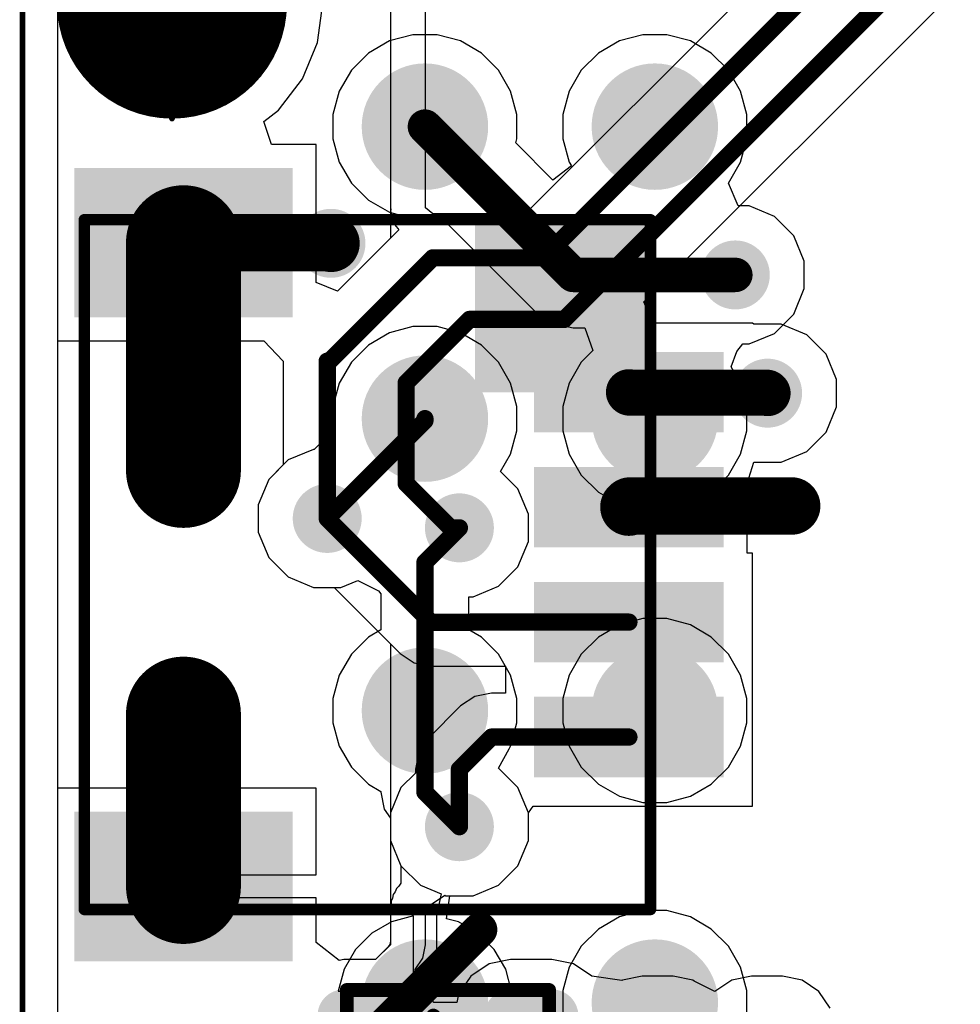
# Model space of a CAD drawing. Header units: inches. Extents: x 0 to 41, y 0 to 25.4.
# Tile 2 of 12: x 0 to 8.2, y 8.9 to 17.4. Entities that reach past the tile are written whole.
import ezdxf

# ---------------------------------------------------------------- set-up
doc = ezdxf.new("R2010")
doc.units = ezdxf.units.IN
for name, color, linetype in [('Board', 56, 'Continuous'), ('BOTTOM', 5, 'Continuous'), ('Bottom Solder', 6, 'Continuous'), ('TOP', 1, 'Continuous'), ('Top Assembly', 56, 'Continuous'), ('Top Solder', 216, 'Continuous'), ('Via Holes', 16, 'Continuous')]:
    doc.layers.add(name, color=color, linetype=linetype)

# ---------------------------------------------------------------- blocks, each defined once
blk = doc.blocks.new('F_____________1___F_________1_1878')
at = {"layer": 'TOP'}
h = blk.add_hatch(color=1, dxfattribs=at)
edge = h.paths.add_edge_path()
edge.add_arc((0, 0), 0.499999, 0, 360)
at = {"layer": 'Top Solder'}
h = blk.add_hatch(color=216, dxfattribs=at)
edge = h.paths.add_edge_path()
edge.add_arc((0, 0), 0.999998, 0, 360)
at = {"layer": 'TOP'}
for points, const_width in [([(0.499999, 0, 1), (-0.499999, 0, 1)], 1.00000054), ([(-0.7499985, 0, 1), (-0.2499995, 0, 1)], 0.499999), ([(0.2499995, 0, 1), (0.7499985, 0, 1)], 0.499999)]:
    blk.add_lwpolyline(points, format="xyb", close=True, dxfattribs=dict(at, const_width=const_width))
at = {"layer": 'Top Assembly', "const_width": 0.0499999}
for points in [[(0, 0), (0, 1.00000054)], [(0, 0), (-1.00000054, 0)], [(0, -1.00000054), (0, 0)], [(1.00000054, 0), (0, 0)]]:
    blk.add_lwpolyline(points, dxfattribs=at)
at = {"layer": 'Top Assembly'}
for points, const_width in [([(-0.01249934, 1.00000054, 1), (0.01249934, 1.00000054, 1)], 0.02499868), ([(0.499999, 0, 1), (-0.499999, 0, 1)], 0.0499999), ([(-1.01249988, 0, 1), (-0.9875012, 0, 1)], 0.02499868), ([(-0.5124983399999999, 0, 1), (-0.4874996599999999, 0, 1)], 0.02499868), ([(-0.01249934, 0, 1), (0.01249934, 0, 1)], 0.02499868), ([(-0.01249934, 0, 1), (0.01249934, 0, 1)], 0.02499868), ([(-0.01249934, 0, 1), (0.01249934, 0, 1)], 0.02499868), ([(-0.01249934, 0, 1), (0.01249934, 0, 1)], 0.02499868), ([(0.4874996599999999, 0, 1), (0.5124983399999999, 0, 1)], 0.02499868), ([(0.9875012, 0, 1), (1.01249988, 0, 1)], 0.02499868), ([(-0.01249934, -1.00000054, 1), (0.01249934, -1.00000054, 1)], 0.02499868)]:
    blk.add_lwpolyline(points, format="xyb", close=True, dxfattribs=dict(at, const_width=const_width))
blk = doc.blocks.new('SM04B_SRSS_TB_LF__SN__F_________1_1880')
at = {"layer": 'TOP'}
for points in [[(-3.39999701, 2.83750131), (-2.19999687, 2.83750131), (-2.19999687, 1.03750237), (-3.39999701, 1.03750237)], [(2.20000195, 2.83750131), (3.40000209, 2.83750131), (3.40000209, 1.03750237), (2.20000195, 1.03750237)], [(-1.7999964, -1.16249958), (-1.1999976, -1.16249958), (-1.1999976, -2.71249902), (-1.7999964, -2.71249902)], [(-0.7999984, -1.16249958), (-0.1999996, -1.16249958), (-0.1999996, -2.71249902), (-0.7999984, -2.71249902)], [(0.20000468, -1.16249958), (0.80000348, -1.16249958), (0.80000348, -2.71249902), (0.20000468, -2.71249902)], [(1.20000522, -1.16249958), (1.80000402, -1.16249958), (1.80000402, -2.71249902), (1.20000522, -2.71249902)]]:
    blk.add_hatch(color=1, dxfattribs=at).paths.add_polyline_path(points)
at = {"layer": 'Top Assembly'}
blk.add_hatch(color=56, dxfattribs=at).paths.add_polyline_path([(1.49999954, -2.12499702), (2.99999654, -2.12499702), (2.99999654, -0.6000013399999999), (1.49999954, -0.6000013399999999)])
at = {"layer": 'Top Solder'}
for points in [[(-3.449996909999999, 2.887501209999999), (-2.14999697, 2.887501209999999), (-2.14999697, 0.9875024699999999), (-3.449996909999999, 0.9875024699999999)], [(2.15000205, 2.887501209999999), (3.45000199, 2.887501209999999), (3.45000199, 0.9875024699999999), (2.15000205, 0.9875024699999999)], [(-1.8499963, -1.11249968), (-1.1499977, -1.11249968), (-1.1499977, -2.76249892), (-1.8499963, -2.76249892)], [(-0.8499983, -1.11249968), (-0.1499997, -1.11249968), (-0.1499997, -2.76249892), (-0.8499983, -2.76249892)], [(0.15000478, -1.11249968), (0.85000338, -1.11249968), (0.85000338, -2.76249892), (0.15000478, -2.76249892)], [(1.15000532, -1.11249968), (1.85000392, -1.11249968), (1.85000392, -2.76249892), (1.15000532, -2.76249892)]]:
    blk.add_hatch(color=216, dxfattribs=at).paths.add_polyline_path(points)
at = {"layer": 'Top Assembly', "const_width": 0.0999998}
for points in [[(-2.99999908, 2.79999948), (-2.99999908, -2.12499702)], [(-2.99999908, 2.79999948), (0.67499484, 2.79999948)], [(0.67499484, 2.79999948), (2.99999654, 2.79999948)], [(2.99999654, 2.79999948), (2.99999654, -2.12499448)], [(-2.99999908, -2.12499702), (0, -2.12499702)], [(2.99999654, -2.12499448), (0, -2.12499702)]]:
    blk.add_lwpolyline(points, dxfattribs=at)
at = {"layer": 'Top Assembly', "const_width": 0.0499999}
for points in [[(-3.02499776, 2.79999948, 1), (-2.9750004, 2.79999948, 1)], [(-3.02499776, 2.79999948, 1), (-2.9750004, 2.79999948, 1)], [(0.6499961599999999, 2.79999948, 1), (0.69999352, 2.79999948, 1)], [(0.6499961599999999, 2.79999948, 1), (0.69999352, 2.79999948, 1)], [(2.97499786, 2.79999948, 1), (3.02499522, 2.79999948, 1)], [(2.97499786, 2.79999948, 1), (3.02499522, 2.79999948, 1)], [(-3.02499776, -2.12499702, 1), (-2.9750004, -2.12499702, 1)], [(-3.02499776, -2.12499702, 1), (-2.9750004, -2.12499702, 1)], [(-0.02499868, -2.12499702, 1), (0.02499868, -2.12499702, 1)], [(-0.02499868, -2.12499702, 1), (0.02499868, -2.12499702, 1)], [(2.97499786, -2.12499448, 1), (3.02499522, -2.12499448, 1)], [(2.97499786, -2.12499448, 1), (3.02499522, -2.12499448, 1)]]:
    blk.add_lwpolyline(points, format="xyb", close=True, dxfattribs=at)
blk = doc.blocks.new('LEDC1608X80N_AK_1882')
at = {"layer": 'TOP'}
h = blk.add_hatch(color=1, dxfattribs=at)
edge = h.paths.add_edge_path()
edge.add_arc((-0.54499891, -0.2549982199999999), 0.17999964, 270, 360)
edge.add_line((-0.36499927, -0.2549982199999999), (-0.36499927, 0.2550033))
edge.add_arc((-0.54499891, 0.2550033), 0.17999964, 0, 90)
edge.add_line((-0.54499891, 0.4350029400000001), (-0.9050007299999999, 0.4350029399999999))
edge.add_arc((-0.9050007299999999, 0.2550032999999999), 0.17999964, 90, 180)
edge.add_line((-1.08500037, 0.2550032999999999), (-1.08500037, -0.2549982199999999))
edge.add_arc((-0.9050007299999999, -0.25499822), 0.17999964, 180, 270)
edge.add_line((-0.9050007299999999, -0.43499786), (-0.54499891, -0.43499786))
h = blk.add_hatch(color=1, dxfattribs=at)
edge = h.paths.add_edge_path()
edge.add_arc((0.54499891, 0.2549982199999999), 0.17999964, 90, 180)
edge.add_line((0.36499927, 0.2549982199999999), (0.36499927, -0.2550032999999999))
edge.add_arc((0.54499891, -0.2550033), 0.17999964, 180, 270)
edge.add_line((0.54499891, -0.4350029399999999), (0.9050007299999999, -0.4350029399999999))
edge.add_arc((0.9050007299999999, -0.2550033), 0.17999964, 270, 360)
edge.add_line((1.08500037, -0.2550033), (1.08500037, 0.2549982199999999))
edge.add_arc((0.9050007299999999, 0.2549982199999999), 0.17999964, 0, 90)
edge.add_line((0.9050007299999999, 0.43499786), (0.54499891, 0.43499786))
at = {"layer": 'Top Solder'}
h = blk.add_hatch(color=216, dxfattribs=at)
edge = h.paths.add_edge_path()
edge.add_arc((-0.54499891, -0.2549982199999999), 0.22999954, 270, 360)
edge.add_line((-0.31499937, -0.2549982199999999), (-0.31499937, 0.2550033))
edge.add_arc((-0.54499891, 0.2550033), 0.22999954, 0, 90)
edge.add_line((-0.54499891, 0.48500284), (-0.9050007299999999, 0.4850028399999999))
edge.add_arc((-0.9050007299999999, 0.2550032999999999), 0.22999954, 90, 180)
edge.add_line((-1.13500027, 0.2550033), (-1.13500027, -0.2549982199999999))
edge.add_arc((-0.9050007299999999, -0.25499822), 0.22999954, 180, 270)
edge.add_line((-0.9050007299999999, -0.4849977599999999), (-0.54499891, -0.4849977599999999))
h = blk.add_hatch(color=216, dxfattribs=at)
edge = h.paths.add_edge_path()
edge.add_arc((0.54499891, 0.2549982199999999), 0.22999954, 90, 180)
edge.add_line((0.31499937, 0.25499822), (0.31499937, -0.2550032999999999))
edge.add_arc((0.54499891, -0.2550033), 0.22999954, 180, 270)
edge.add_line((0.54499891, -0.4850028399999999), (0.9050007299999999, -0.4850028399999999))
edge.add_arc((0.9050007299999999, -0.2550033), 0.22999954, 270, 360)
edge.add_line((1.13500027, -0.2550033), (1.13500027, 0.2549982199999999))
edge.add_arc((0.9050007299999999, 0.2549982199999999), 0.22999954, 0, 90)
edge.add_line((0.9050007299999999, 0.4849977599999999), (0.54499891, 0.4849977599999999))
at = {"layer": 'Top Assembly'}
for points, const_width in [([(-0.88000078, 0.48000158), (-0.8800033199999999, -0.4799965)], 0.11999976), ([(0.88000078, 0.48000158), (-0.88000078, 0.48000158)], 0.11999976), ([(0.8800033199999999, -0.4799965), (0.88000078, 0.48000158)], 0.11999976), ([(0.127, 0.25400254), (-0.127, 2.54e-06)], 0.127), ([(0.127, 0.25400254), (0.12699746, -0.254)], 0.127), ([(0.12699746, -0.254), (-0.127, 2.54e-06)], 0.127), ([(0.8800033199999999, -0.4799965), (-0.8800033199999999, -0.4799965)], 0.11999976)]:
    blk.add_lwpolyline(points, dxfattribs=dict(at, const_width=const_width))
for points, const_width in [([(-0.9100007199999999, 0.48000158, 1), (-0.8500008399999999, 0.48000158, 1)], 0.05999988), ([(-0.9100007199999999, 0.48000158, 1), (-0.8500008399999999, 0.48000158, 1)], 0.05999988), ([(0.8500008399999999, 0.48000158, 1), (0.9100007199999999, 0.48000158, 1)], 0.05999988), ([(0.8500008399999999, 0.48000158, 1), (0.9100007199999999, 0.48000158, 1)], 0.05999988), ([(0.09525, 0.25400254, 1), (0.15875, 0.25400254, 1)], 0.0635), ([(0.09525, 0.25400254, 1), (0.15875, 0.25400254, 1)], 0.0635), ([(-0.15875, 2.54e-06, 1), (-0.09525, 2.54e-06, 1)], 0.0635), ([(-0.15875, 2.54e-06, 1), (-0.09525, 2.54e-06, 1)], 0.0635), ([(0.09524746, -0.254, 1), (0.15874746, -0.254, 1)], 0.0635), ([(0.09524746, -0.254, 1), (0.15874746, -0.254, 1)], 0.0635), ([(-0.91000326, -0.4799965, 1), (-0.85000338, -0.4799965, 1)], 0.05999988), ([(-0.91000326, -0.4799965, 1), (-0.85000338, -0.4799965, 1)], 0.05999988), ([(0.85000338, -0.4799965, 1), (0.91000326, -0.4799965, 1)], 0.05999988), ([(0.85000338, -0.4799965, 1), (0.91000326, -0.4799965, 1)], 0.05999988)]:
    blk.add_lwpolyline(points, format="xyb", close=True, dxfattribs=dict(at, const_width=const_width))
blk = doc.blocks.new('TP_1_00MM_B_1891')
at = {"layer": 'BOTTOM'}
h = blk.add_hatch(color=5, dxfattribs=at)
edge = h.paths.add_edge_path()
edge.add_arc((0, 0), 0.499999, 0, 360)
at = {"layer": 'Bottom Solder'}
h = blk.add_hatch(color=6, dxfattribs=at)
edge = h.paths.add_edge_path()
edge.add_arc((0, 0), 0.5499989, 0, 360)
blk = doc.blocks.new('TP_1_00MM_B_1892')
at = {"layer": 'BOTTOM'}
h = blk.add_hatch(color=5, dxfattribs=at)
edge = h.paths.add_edge_path()
edge.add_arc((0, 0), 0.499999, 0, 360)
at = {"layer": 'Bottom Solder'}
h = blk.add_hatch(color=6, dxfattribs=at)
edge = h.paths.add_edge_path()
edge.add_arc((0, 0), 0.5499989, 0, 360)
blk = doc.blocks.new('TP_1_00MM_B_1893')
at = {"layer": 'BOTTOM'}
h = blk.add_hatch(color=5, dxfattribs=at)
edge = h.paths.add_edge_path()
edge.add_arc((0, 0), 0.499999, 0, 360)
at = {"layer": 'Bottom Solder'}
h = blk.add_hatch(color=6, dxfattribs=at)
edge = h.paths.add_edge_path()
edge.add_arc((0, 0), 0.5499989, 0, 360)
blk = doc.blocks.new('TP_1_00MM_B_1894')
at = {"layer": 'BOTTOM'}
h = blk.add_hatch(color=5, dxfattribs=at)
edge = h.paths.add_edge_path()
edge.add_arc((0, 0), 0.499999, 0, 360)
at = {"layer": 'Bottom Solder'}
h = blk.add_hatch(color=6, dxfattribs=at)
edge = h.paths.add_edge_path()
edge.add_arc((0, 0), 0.5499989, 0, 360)
blk = doc.blocks.new('TP_1_00MM_B_1895')
at = {"layer": 'BOTTOM'}
h = blk.add_hatch(color=5, dxfattribs=at)
edge = h.paths.add_edge_path()
edge.add_arc((0, 0), 0.499999, 0, 360)
at = {"layer": 'Bottom Solder'}
h = blk.add_hatch(color=6, dxfattribs=at)
edge = h.paths.add_edge_path()
edge.add_arc((0, 0), 0.5499989, 0, 360)
blk = doc.blocks.new('TP_1_00MM_B_1896')
at = {"layer": 'BOTTOM'}
h = blk.add_hatch(color=5, dxfattribs=at)
edge = h.paths.add_edge_path()
edge.add_arc((0, 0), 0.499999, 0, 360)
at = {"layer": 'Bottom Solder'}
h = blk.add_hatch(color=6, dxfattribs=at)
edge = h.paths.add_edge_path()
edge.add_arc((0, 0), 0.5499989, 0, 360)
blk = doc.blocks.new('TP_1_00MM_B_1897')
at = {"layer": 'BOTTOM'}
h = blk.add_hatch(color=5, dxfattribs=at)
edge = h.paths.add_edge_path()
edge.add_arc((0, 0), 0.499999, 0, 360)
at = {"layer": 'Bottom Solder'}
h = blk.add_hatch(color=6, dxfattribs=at)
edge = h.paths.add_edge_path()
edge.add_arc((0, 0), 0.5499989, 0, 360)
blk = doc.blocks.new('TP_1_00MM_B_1898')
at = {"layer": 'BOTTOM'}
h = blk.add_hatch(color=5, dxfattribs=at)
edge = h.paths.add_edge_path()
edge.add_arc((0, 0), 0.499999, 0, 360)
at = {"layer": 'Bottom Solder'}
h = blk.add_hatch(color=6, dxfattribs=at)
edge = h.paths.add_edge_path()
edge.add_arc((0, 0), 0.5499989, 0, 360)

msp = doc.modelspace()

# ---------------------------------------------------------------- hatches: boundary and pattern name
at = {"layer": 'BOTTOM'}
h = msp.add_hatch(color=5, dxfattribs=at)
edge = h.paths.add_edge_path()
edge.add_arc((2.6827607, 15.47495508), 0.2999994, 0, 360)
h = msp.add_hatch(color=5, dxfattribs=at)
edge = h.paths.add_edge_path()
edge.add_arc((6.200000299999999, 15.20000008), 0.2999994, 0, 360)
h = msp.add_hatch(color=5, dxfattribs=at)
edge = h.paths.add_edge_path()
edge.add_arc((6.48088366, 14.17149566), 0.2999994, 0, 360)
h = msp.add_hatch(color=5, dxfattribs=at)
edge = h.paths.add_edge_path()
edge.add_arc((2.65002518, 13.08165786), 0.2999994, 0, 360)
h = msp.add_hatch(color=5, dxfattribs=at)
edge = h.paths.add_edge_path()
edge.add_arc((3.80000002, 12.9999994), 0.2999994, 0, 360)
h = msp.add_hatch(color=5, dxfattribs=at)
edge = h.paths.add_edge_path()
edge.add_arc((3.80000002, 10.39999952), 0.2999994, 0, 360)
at = {"layer": 'TOP'}
h = msp.add_hatch(color=1, dxfattribs=at)
edge = h.paths.add_edge_path()
edge.add_arc((2.6827607, 15.47495508), 0.2999994, 0, 360)
h = msp.add_hatch(color=1, dxfattribs=at)
edge = h.paths.add_edge_path()
edge.add_arc((6.200000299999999, 15.20000008), 0.2999994, 0, 360)
h = msp.add_hatch(color=1, dxfattribs=at)
edge = h.paths.add_edge_path()
edge.add_arc((6.48088366, 14.17149566), 0.2999994, 0, 360)
h = msp.add_hatch(color=1, dxfattribs=at)
edge = h.paths.add_edge_path()
edge.add_arc((2.65002518, 13.08165786), 0.2999994, 0, 360)
h = msp.add_hatch(color=1, dxfattribs=at)
edge = h.paths.add_edge_path()
edge.add_arc((3.80000002, 12.9999994), 0.2999994, 0, 360)
h = msp.add_hatch(color=1, dxfattribs=at)
edge = h.paths.add_edge_path()
edge.add_arc((3.80000002, 10.39999952), 0.2999994, 0, 360)
at = {"layer": 'Via Holes'}
h = msp.add_hatch(color=7, dxfattribs=at)
edge = h.paths.add_edge_path()
edge.add_arc((2.6827607, 15.47495508), 0.1499997, 0, 360)
h = msp.add_hatch(color=7, dxfattribs=at)
edge = h.paths.add_edge_path()
edge.add_arc((6.200000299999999, 15.20000008), 0.1499997, 0, 360)
h = msp.add_hatch(color=7, dxfattribs=at)
edge = h.paths.add_edge_path()
edge.add_arc((6.48088366, 14.17149566), 0.1499997, 0, 360)
h = msp.add_hatch(color=7, dxfattribs=at)
edge = h.paths.add_edge_path()
edge.add_arc((2.65002518, 13.08165786), 0.1499997, 0, 360)
h = msp.add_hatch(color=7, dxfattribs=at)
edge = h.paths.add_edge_path()
edge.add_arc((3.80000002, 12.9999994), 0.1499997, 0, 360)
h = msp.add_hatch(color=7, dxfattribs=at)
edge = h.paths.add_edge_path()
edge.add_arc((3.80000002, 10.39999952), 0.1499997, 0, 360)

# ---------------------------------------------------------------- linework, layer by layer
at = {"layer": 'Board', "const_width": 0.0499999}
msp.add_lwpolyline([(1.27e-05, 4.50000116), (1.27e-05, 20.86002178)], dxfattribs=at)
at = {"layer": 'BOTTOM'}
for p, q in [((0.3058795, 4.50000116), (0.30587696, 20.86002178)), ((3.19123822, 17.23549004), (3.00881542, 17.13016894)), ((3.39470492, 17.2900086), (3.19123822, 17.23549004)), ((3.60534712, 17.2900086), (3.39470492, 17.2900086)), ((3.80881382, 17.23549004), (3.60534712, 17.2900086)), ((3.99123662, 17.13016894), (3.80881382, 17.23549004)), ((5.19123676, 17.23549004), (5.008813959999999, 17.13016894)), ((5.39470346, 17.2900086), (5.19123676, 17.23549004)), ((5.605345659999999, 17.2900086), (5.39470346, 17.2900086)), ((5.808812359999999, 17.23549004), (5.605345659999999, 17.2900086)), ((5.99123516, 17.13016894), (5.808812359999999, 17.23549004)), ((3.00881542, 17.13016894), (2.85986728, 16.9812208)), ((4.140184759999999, 16.9812208), (3.99123662, 17.13016894)), ((5.008813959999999, 17.13016894), (4.85986582, 16.9812208)), ((6.140183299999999, 16.9812208), (5.99123516, 17.13016894)), ((2.85986728, 16.9812208), (2.75454618, 16.798798)), ((4.24550586, 16.798798), (4.140184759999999, 16.9812208)), ((4.85986582, 16.9812208), (4.754544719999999, 16.798798)), ((6.2455044, 16.798798), (6.140183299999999, 16.9812208)), ((2.75454618, 16.798798), (2.70002762, 16.5953313)), ((4.30002442, 16.5953313), (4.24550586, 16.798798)), ((4.754544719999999, 16.798798), (4.700026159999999, 16.5953313)), ((6.30002296, 16.5953313), (6.2455044, 16.798798)), ((2.70002762, 16.5953313), (2.70002762, 16.3846891)), ((4.30002442, 16.3846891), (4.30002442, 16.5953313)), ((4.700026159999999, 16.5953313), (4.700026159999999, 16.3846891)), ((6.30002296, 16.3846891), (6.30002296, 16.5953313)), ((2.70002762, 16.3846891), (2.75454618, 16.1812224)), ((4.29034194, 16.3485576), (4.30002442, 16.3846891)), ((4.700026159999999, 16.3846891), (4.754544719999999, 16.1812224)), ((6.2455044, 16.1812224), (6.30002296, 16.3846891)), ((4.61366362, 16.02523592), (4.29034194, 16.3485576)), ((2.75454618, 16.1812224), (2.85986728, 15.9987996)), ((4.773701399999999, 16.14803984), (4.61366362, 16.02523592)), ((4.754544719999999, 16.1812224), (4.773701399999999, 16.14803984)), ((6.140183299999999, 15.99880214), (6.2455044, 16.1812224)), ((2.85986728, 15.9987996), (3.00881542, 15.84985146)), ((6.224226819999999, 15.79999888), (6.140183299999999, 15.99880214)), ((3.00881542, 15.84985146), (3.19123822, 15.74453036)), ((6.31934728, 15.79999888), (6.224226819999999, 15.79999888)), ((6.53987262, 15.7086554), (6.31934728, 15.79999888)), ((3.19123822, 15.74453036), (3.39470492, 15.6900118)), ((3.39470492, 15.6900118), (3.60534712, 15.6900118)), ((3.60534712, 15.6900118), (3.64147862, 15.69969428)), ((3.64147862, 15.69969428), (4.46560448, 14.87556842)), ((6.708655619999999, 15.5398724), (6.53987262, 15.7086554)), ((6.7999991, 15.31934706), (6.708655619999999, 15.5398724)), ((6.7999991, 15.0806531), (6.7999991, 15.31934706)), ((6.708655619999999, 14.86012776), (6.7999991, 15.0806531)), ((4.46560448, 14.87556842), (4.61445356, 14.77610964)), ((6.53987262, 14.69134476), (6.708655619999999, 14.86012776)), ((3.39469222, 14.7500086), (3.19122552, 14.69549004)), ((3.60533442, 14.7500086), (3.39469222, 14.7500086)), ((3.80880112, 14.69549004), (3.60533442, 14.7500086)), ((4.61445356, 14.77610964), (4.79003614, 14.74118464)), ((4.79003614, 14.74118464), (4.8905541, 14.74118464)), ((4.8905541, 14.74118464), (4.95983006, 14.54118504)), ((3.19122552, 14.69549004), (3.00880272, 14.59016894)), ((3.991223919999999, 14.59016894), (3.80880112, 14.69549004)), ((6.31934728, 14.60000128), (6.53987262, 14.69134476)), ((3.00880272, 14.59016894), (2.85985458, 14.4412208)), ((4.14017206, 14.4412208), (3.991223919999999, 14.59016894)), ((6.21283238, 14.5341975), (6.26424706, 14.60000128)), ((6.26424706, 14.60000128), (6.31934728, 14.60000128)), ((4.95983006, 14.54118504), (4.85986582, 14.4412208)), ((6.16398056, 14.40000168), (6.21283238, 14.5341975)), ((2.85985458, 14.4412208), (2.75453348, 14.258798)), ((4.24549316, 14.258798), (4.14017206, 14.4412208)), ((4.85986582, 14.4412208), (4.754544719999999, 14.258798)), ((6.2455044, 14.258798), (6.16398056, 14.40000168)), ((2.75453348, 14.258798), (2.70001492, 14.0553313)), ((4.30001172, 14.0553313), (4.24549316, 14.258798)), ((4.754544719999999, 14.258798), (4.700026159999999, 14.0553313)), ((6.30002296, 14.0553313), (6.2455044, 14.258798)), ((2.70001492, 14.0553313), (2.70001492, 13.84469164)), ((4.30001172, 13.8446891), (4.30001172, 14.0553313)), ((4.700026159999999, 14.0553313), (4.700026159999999, 13.8446891)), ((6.30002296, 13.8446891), (6.30002296, 14.0553313)), ((2.70001492, 13.84469164), (2.53664212, 13.68165666)), ((4.24549316, 13.6412224), (4.30001172, 13.8446891)), ((4.700026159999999, 13.8446891), (4.754544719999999, 13.6412224)), ((6.2455044, 13.6412224), (6.30002296, 13.8446891)), ((2.5306782, 13.68165666), (2.31015286, 13.59031318)), ((2.53664212, 13.68165666), (2.5306782, 13.68165666)), ((4.1583102, 13.49021686), (4.24549316, 13.6412224)), ((4.754544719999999, 13.6412224), (4.85986582, 13.4587996)), ((6.140183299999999, 13.4587996), (6.2455044, 13.6412224)), ((2.31015286, 13.59031318), (2.14136986, 13.42153018)), ((4.30865534, 13.33987172), (4.1583102, 13.49021686)), ((4.85986582, 13.4587996), (5.008813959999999, 13.30985146)), ((5.99123516, 13.30985146), (6.140183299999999, 13.4587996)), ((2.14136986, 13.42153018), (2.05002638, 13.20100484)), ((4.39999882, 13.11934638), (4.30865534, 13.33987172)), ((5.008813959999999, 13.30985146), (5.19123676, 13.20453036)), ((5.808812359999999, 13.20453036), (5.99123516, 13.30985146)), ((2.05002638, 13.20100484), (2.05002638, 12.96231088)), ((5.19123676, 13.20453036), (5.39470346, 13.1500118)), ((5.605345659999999, 13.1500118), (5.808812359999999, 13.20453036)), ((4.39999882, 12.88065242), (4.39999882, 13.11934638)), ((5.39470346, 13.1500118), (5.605345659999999, 13.1500118)), ((2.05002638, 12.96231088), (2.14136986, 12.74178554)), ((4.30865534, 12.66012708), (4.39999882, 12.88065242)), ((2.14136986, 12.74178554), (2.31015286, 12.57300254)), ((4.139872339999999, 12.49134408), (4.30865534, 12.66012708)), ((2.31015286, 12.57300254), (2.5306782, 12.48165906)), ((2.76937216, 12.48165906), (2.91766752, 12.54308388)), ((2.91766752, 12.54308388), (3.0962854, 12.45054152)), ((2.5306782, 12.48165906), (2.76937216, 12.48165906)), ((3.0962854, 12.45054152), (3.11766966, 12.42592638)), ((3.11766966, 12.42592638), (3.11766966, 12.11302378)), ((3.919347, 12.4000006), (4.139872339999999, 12.49134408)), ((3.88235698, 12.11302378), (3.88235698, 12.4000006)), ((3.88235698, 12.4000006), (3.919347, 12.4000006)), ((5.39470346, 12.2100086), (5.19123676, 12.15549004)), ((5.605345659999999, 12.2100086), (5.39470346, 12.2100086)), ((5.808812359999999, 12.15549004), (5.605345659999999, 12.2100086)), ((3.11766966, 12.11302378), (3.00880272, 12.05016894)), ((3.991223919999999, 12.05016894), (3.88235698, 12.11302378)), ((5.19123676, 12.15549004), (5.008813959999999, 12.05016894)), ((5.99123516, 12.05016894), (5.808812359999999, 12.15549004)), ((3.00880272, 12.05016894), (2.85985458, 11.9012208)), ((4.14017206, 11.9012208), (3.991223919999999, 12.05016894)), ((5.008813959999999, 12.05016894), (4.85986582, 11.9012208)), ((6.140183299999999, 11.9012208), (5.99123516, 12.05016894)), ((2.85985458, 11.9012208), (2.75453348, 11.718798)), ((4.24549316, 11.718798), (4.14017206, 11.9012208)), ((4.85986582, 11.9012208), (4.754544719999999, 11.718798)), ((6.2455044, 11.718798), (6.140183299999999, 11.9012208)), ((2.75453348, 11.718798), (2.70001492, 11.5153313)), ((4.30001172, 11.5153313), (4.24549316, 11.718798)), ((4.754544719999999, 11.718798), (4.700026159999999, 11.5153313)), ((6.30002296, 11.5153313), (6.2455044, 11.718798)), ((2.70001492, 11.5153313), (2.70001492, 11.3046891)), ((4.30001172, 11.3046891), (4.30001172, 11.5153313)), ((4.700026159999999, 11.5153313), (4.700026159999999, 11.3046891)), ((6.30002296, 11.3046891), (6.30002296, 11.5153313)), ((2.70001492, 11.3046891), (2.75453348, 11.1012224)), ((4.24549316, 11.1012224), (4.30001172, 11.3046891)), ((4.700026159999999, 11.3046891), (4.754544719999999, 11.1012224)), ((6.2455044, 11.1012224), (6.30002296, 11.3046891)), ((2.75453348, 11.1012224), (2.85985458, 10.9187996)), ((4.13987488, 10.90865484), (4.2319956, 11.07784424)), ((4.2319956, 11.07784424), (4.24549316, 11.1012224)), ((4.754544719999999, 11.1012224), (4.85986582, 10.9187996)), ((6.140183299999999, 10.9187996), (6.2455044, 11.1012224)), ((2.85985458, 10.9187996), (3.00880272, 10.76985146)), ((4.30865534, 10.73987184), (4.13987488, 10.90865484)), ((4.85986582, 10.9187996), (5.008813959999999, 10.76985146)), ((5.99123516, 10.76985146), (6.140183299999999, 10.9187996)), ((3.00880272, 10.76985146), (3.11766966, 10.70699662)), ((3.11766966, 10.70699662), (3.11766966, 10.69998622)), ((4.39999882, 10.5193465), (4.30865534, 10.73987184)), ((5.008813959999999, 10.76985146), (5.19123676, 10.66453036)), ((5.808812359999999, 10.66453036), (5.99123516, 10.76985146)), ((3.11766966, 10.69998622), (3.14677298, 10.55366952)), ((5.19123676, 10.66453036), (5.39470346, 10.6100118)), ((5.605345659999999, 10.6100118), (5.808812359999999, 10.66453036)), ((3.14677298, 10.55366952), (3.20000122, 10.47401004)), ((5.39470346, 10.6100118), (5.605345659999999, 10.6100118)), ((3.20000122, 10.47401004), (3.20000122, 10.28065254)), ((4.39999882, 10.28065254), (4.39999882, 10.5193465)), ((3.20000122, 10.28065254), (3.291344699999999, 10.0601272)), ((4.30865534, 10.0601272), (4.39999882, 10.28065254)), ((3.291344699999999, 10.0601272), (3.4601277, 9.8913442)), ((4.139872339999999, 9.8913442), (4.30865534, 10.0601272)), ((3.4601277, 9.8913442), (3.642006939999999, 9.816002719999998)), ((3.919347, 9.80000072), (4.139872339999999, 9.8913442)), ((3.642006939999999, 9.816002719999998), (3.600013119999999, 9.62733152)), ((3.688887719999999, 9.600003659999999), (3.71521736, 9.79999564)), ((3.71521736, 9.79999564), (3.919347, 9.80000072)), ((3.40001352, 9.62381362), (3.20898012, 9.57262754)), ((3.40001352, 8.97001), (3.40001352, 9.62381362)), ((3.600013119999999, 9.62733152), (3.600013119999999, 8.97001)), ((3.79104652, 9.57262754), (3.688887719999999, 9.600003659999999)), ((5.19123676, 9.615490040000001), (5.008813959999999, 9.510168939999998)), ((5.39470346, 9.6700086), (5.19123676, 9.615490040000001)), ((5.605345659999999, 9.6700086), (5.39470346, 9.6700086)), ((5.808812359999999, 9.615490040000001), (5.605345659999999, 9.6700086)), ((5.99123516, 9.510168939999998), (5.808812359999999, 9.615490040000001)), ((3.20898012, 9.57262754), (3.03704752, 9.4733618)), ((3.96297912, 9.4733618), (3.79104652, 9.57262754)), ((5.008813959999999, 9.510168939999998), (4.85986582, 9.3612208)), ((6.140183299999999, 9.3612208), (5.99123516, 9.510168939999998)), ((3.03704752, 9.4733618), (2.89666172, 9.332975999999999)), ((4.10336492, 9.332975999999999), (3.96297912, 9.4733618)), ((4.85986582, 9.3612208), (4.754544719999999, 9.178798)), ((6.2455044, 9.178798), (6.140183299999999, 9.3612208)), ((2.89666172, 9.332975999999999), (2.79739598, 9.1610434)), ((4.20263066, 9.1610434), (4.10336492, 9.332975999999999)), ((4.754544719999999, 9.178798), (4.700026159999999, 8.975331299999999)), ((6.30002296, 8.975331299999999), (6.2455044, 9.178798)), ((2.79739598, 9.1610434), (2.7462099, 8.97001)), ((4.25381674, 8.97001), (4.20263066, 9.1610434)), ((2.7462099, 8.97001), (3.40001352, 8.97001)), ((3.600013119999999, 8.97001), (4.25381674, 8.97001)), ((4.700026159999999, 8.975331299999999), (4.700026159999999, 8.7646891)), ((6.30002296, 8.7646891), (6.30002296, 8.975331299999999))]:
    msp.add_line(p, q, dxfattribs=at)
for points, const_width in [([(3.50002602, 16.4900102), (4.79003614, 15.20000008)], 0.2999994), ([(4.79003614, 15.20000008), (6.200000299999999, 15.20000008)], 0.2999994), ([(2.65002518, 13.08165786), (3.50001332, 13.931646)], 0.1499997), ([(3.50001332, 13.931646), (3.50001332, 13.9500102)], 0.1499997), ([(3.50001332, 12.7000127), (3.80000002, 12.9999994)], 0.1499997), ([(3.50001332, 10.69998622), (3.50001332, 12.7000127)], 0.1499997), ([(3.50001332, 10.69998622), (3.80000002, 10.39999952)], 0.1499997)]:
    msp.add_lwpolyline(points, dxfattribs=dict(at, const_width=const_width))
for points, const_width in [([(3.42502744, 16.4900102, 1), (3.5750246, 16.4900102, 1)], 0.1499997), ([(4.71503756, 15.20000008, 1), (4.86503472, 15.20000008, 1)], 0.1499997), ([(4.71503756, 15.20000008, 1), (4.86503472, 15.20000008, 1)], 0.1499997), ([(6.125001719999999, 15.20000008, 1), (6.274998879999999, 15.20000008, 1)], 0.1499997), ([(3.46251276, 13.9500102, 1), (3.53751388, 13.9500102, 1)], 0.07499858), ([(3.46251276, 13.931646, 1), (3.53751388, 13.931646, 1)], 0.07499858), ([(3.46251276, 13.931646, 1), (3.53751388, 13.931646, 1)], 0.07499858), ([(2.61252462, 13.08165786, 1), (2.68752574, 13.08165786, 1)], 0.07499858), ([(3.76249946, 12.9999994, 1), (3.837500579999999, 12.9999994, 1)], 0.07499858), ([(3.46251276, 12.7000127, 1), (3.53751388, 12.7000127, 1)], 0.07499858), ([(3.46251276, 12.7000127, 1), (3.53751388, 12.7000127, 1)], 0.07499858), ([(3.46251276, 10.69998622, 1), (3.53751388, 10.69998622, 1)], 0.07499858), ([(3.46251276, 10.69998622, 1), (3.53751388, 10.69998622, 1)], 0.07499858), ([(3.76249946, 10.39999952, 1), (3.837500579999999, 10.39999952, 1)], 0.07499858)]:
    msp.add_lwpolyline(points, format="xyb", close=True, dxfattribs=dict(at, const_width=const_width))
at = {"layer": 'TOP'}
for p, q in [((7.511879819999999, 18.8703585), (4.37293512, 15.7314138)), ((3.20001392, 17.89013186), (3.20001392, 15.52071318)), ((5.40550862, 14.964791), (8.15710586, 17.71638824)), ((2.56653538, 17.22065898), (2.61121398, 17.56002584)), ((2.56653538, 17.22065898), (2.61121398, 17.56002584)), ((3.20001392, 17.55061768), (3.20001392, 15.78327806)), ((3.505890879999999, 15.78327806), (3.505890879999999, 17.55061768)), ((2.43554504, 16.90441882), (2.56653538, 17.22065898)), ((2.43554504, 16.90441882), (2.56653538, 17.22065898)), ((2.22716852, 16.63285726), (2.43554504, 16.90441882)), ((2.22716852, 16.63285726), (2.43554504, 16.90441882)), ((2.09834988, 16.53401062), (2.22716852, 16.63285726)), ((2.09834988, 16.53401062), (2.22716852, 16.63285726)), ((2.16624154, 16.33401102), (2.09834988, 16.53401062)), ((2.16624154, 16.33401102), (2.09834988, 16.53401062)), ((2.55349756, 16.33401102), (2.16624154, 16.33401102)), ((2.55349756, 16.33401102), (2.16624154, 16.33401102)), ((2.55349756, 15.58001202), (2.55349756, 16.33401102)), ((2.55349756, 15.58001202), (2.55349756, 16.33401102)), ((3.20001392, 15.78327806), (3.20297302, 15.76840382)), ((3.20297302, 15.76840382), (3.20148458, 15.75329336)), ((3.56908862, 15.7314138), (3.505890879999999, 15.78327806)), ((3.20148458, 15.75329336), (3.2145351, 15.71027592)), ((3.2145351, 15.71027592), (3.2232981, 15.6662247)), ((4.37293512, 15.7314138), (3.56908862, 15.7314138)), ((3.27225406, 15.59295332), (2.73827494, 15.0589742)), ((3.2232981, 15.6662247), (3.23172582, 15.65360852)), ((3.23172582, 15.65360852), (3.23613272, 15.63908734)), ((3.23613272, 15.63908734), (3.2646366, 15.60435284)), ((3.2646366, 15.60435284), (3.27225406, 15.59295332)), ((1.39949936, 15.48001222), (1.39949936, 15.58001202)), ((1.39949936, 15.58001202), (2.55349756, 15.58001202)), ((1.39949936, 15.48001222), (1.39949936, 15.58001202)), ((1.39949936, 15.58001202), (2.55349756, 15.58001202)), ((3.20001392, 15.52071318), (2.73827494, 15.0589742)), ((1.29949956, 14.62601342), (1.29949956, 15.48001222)), ((1.29949956, 15.48001222), (1.39949936, 15.48001222)), ((1.29949956, 14.62601342), (1.29949956, 15.48001222)), ((1.29949956, 15.48001222), (1.39949936, 15.48001222)), ((2.55349756, 15.38001242), (1.49949916, 15.38001242)), ((1.49949916, 15.38001242), (1.49949916, 14.62601342)), ((2.55349756, 15.38001242), (1.49949916, 15.38001242)), ((1.49949916, 15.38001242), (1.49949916, 14.62601342)), ((2.55349756, 15.13550948), (2.55349756, 15.38001242)), ((2.55349756, 15.13550948), (2.55349756, 15.38001242)), ((2.73827494, 15.0589742), (2.55349756, 15.13550948)), ((2.73827494, 15.0589742), (2.55349756, 15.13550948)), ((5.4820439, 14.78001362), (5.40550862, 14.964791)), ((6.34949962, 14.78001362), (5.4820439, 14.78001362)), ((6.34949962, 14.77953864), (6.34949962, 14.78001362)), ((6.36153922, 14.77149446), (6.34949962, 14.77953864)), ((6.60023064, 14.77149446), (6.36153922, 14.77149446)), ((6.820755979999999, 14.68015098), (6.60023064, 14.77149446)), ((6.98953898, 14.51136798), (6.820755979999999, 14.68015098)), ((0.3058795, 10.73401206), (0.30587696, 14.62601342)), ((0.30587696, 14.62601342), (1.29949956, 14.62601342)), ((0.3058795, 10.73401206), (0.30587696, 14.62601342)), ((0.30587696, 14.62601342), (1.29949956, 14.62601342)), ((1.49949916, 14.62601342), (2.09877152, 14.62601342)), ((1.49949916, 14.62601342), (2.09877152, 14.62601342)), ((2.09877152, 14.62601342), (2.26768152, 14.45000666)), ((2.09877152, 14.62601342), (2.26768152, 14.45000666)), ((7.08088246, 14.29084264), (6.98953898, 14.51136798)), ((2.26768152, 14.45000666), (2.26768152, 13.54784184)), ((2.26768152, 14.45000666), (2.26768152, 13.54784184)), ((7.08088246, 14.05214868), (7.08088246, 14.29084264)), ((6.98953898, 13.83162334), (7.08088246, 14.05214868)), ((6.820755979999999, 13.66284034), (6.98953898, 13.83162334)), ((6.60023064, 13.57149686), (6.820755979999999, 13.66284034)), ((2.26768152, 13.54784184), (2.14136986, 13.42153018)), ((2.26768152, 13.54784184), (2.14136986, 13.42153018)), ((6.30350022, 13.38671948), (6.36153922, 13.57149686)), ((6.36153922, 13.57149686), (6.60023064, 13.57149686)), ((2.14136986, 13.42153018), (2.05002638, 13.20100484)), ((2.14136986, 13.42153018), (2.05002638, 13.20100484)), ((6.30350022, 13.28001408), (6.30350022, 13.38671948)), ((5.274500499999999, 13.08001448), (5.274500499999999, 13.28001408)), ((5.274500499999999, 13.28001408), (6.30350022, 13.28001408)), ((2.05002638, 13.20100484), (2.05002638, 12.96231088)), ((2.05002638, 13.20100484), (2.05002638, 12.96231088)), ((6.30350022, 13.08001448), (5.274500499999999, 13.08001448)), ((6.30350022, 12.78001), (6.30350022, 13.08001448)), ((2.05002638, 12.96231088), (2.14136986, 12.74178554)), ((2.05002638, 12.96231088), (2.14136986, 12.74178554)), ((6.34949962, 12.78001), (6.30350022, 12.78001)), ((6.34949962, 11.5800124), (6.34949962, 12.78001)), ((2.14136986, 12.74178554), (2.31015286, 12.57300254)), ((2.14136986, 12.74178554), (2.31015286, 12.57300254)), ((2.31015286, 12.57300254), (2.5306782, 12.48165906)), ((2.31015286, 12.57300254), (2.5306782, 12.48165906)), ((2.5306782, 12.48165906), (2.70930878, 12.48165906)), ((2.5306782, 12.48165906), (2.70930878, 12.48165906)), ((2.70930878, 12.48165906), (3.28331576, 11.90765208)), ((2.70930878, 12.48165906), (3.20001392, 11.99095392)), ((3.20001392, 11.99095392), (3.20001392, 10.51937698)), ((3.28331576, 11.90765208), (3.40735666, 11.82476934)), ((3.40735666, 11.82476934), (3.553673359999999, 11.79566602)), ((3.553673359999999, 11.79566602), (3.8949376, 11.79566602)), ((3.8949376, 11.79566602), (3.905001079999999, 11.79766754)), ((3.905001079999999, 11.79766754), (4.19950138, 11.79766754)), ((4.19950138, 11.79766754), (4.19950138, 11.56235686)), ((6.34949962, 10.5800144), (6.34949962, 11.5800124)), ((3.93369546, 11.53325354), (3.80965456, 11.4503708)), ((4.08001216, 11.56235686), (3.93369546, 11.53325354)), ((4.19950138, 11.56235686), (4.08001216, 11.56235686)), ((3.80965456, 11.4503708), (3.52964242, 11.17035866)), ((3.52964242, 11.17035866), (3.44675968, 11.04631776)), ((3.44675968, 11.04631776), (3.41765636, 10.90000106)), ((3.41765636, 10.90000106), (3.41765636, 10.8661835)), ((3.41765636, 10.8661835), (3.291344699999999, 10.73987184)), ((1.29949956, 10.73401206), (0.3058795, 10.73401206)), ((1.29949956, 10.73401206), (0.3058795, 10.73401206)), ((1.29949956, 9.88001326), (1.29949956, 10.73401206)), ((1.29949956, 9.88001326), (1.29949956, 10.73401206)), ((2.55349756, 10.73401206), (1.49949916, 10.73401206)), ((1.49949916, 10.73401206), (1.49949916, 9.98001306)), ((2.55349756, 10.73401206), (1.49949916, 10.73401206)), ((1.49949916, 10.73401206), (1.49949916, 9.98001306)), ((2.55349756, 9.98001306), (2.55349756, 10.73401206)), ((2.55349756, 9.98001306), (2.55349756, 10.73401206)), ((3.291344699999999, 10.73987184), (3.20000122, 10.5193465)), ((4.39999882, 10.51934396), (4.44053722, 10.5800144)), ((4.44053722, 10.5800144), (6.34949962, 10.5800144)), ((3.20001392, 10.51937698), (3.20000122, 10.5193465)), ((3.20000122, 10.5193465), (3.20000122, 10.28065254)), ((3.20000122, 10.5193465), (3.20000122, 10.28065254)), ((4.39999882, 10.28065254), (4.39999882, 10.51934396)), ((3.20000122, 10.28065254), (3.291344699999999, 10.06012974)), ((3.20000122, 10.28065254), (3.20001392, 10.28062206)), ((3.20001392, 10.28062206), (3.20001392, 9.37390302)), ((4.30865534, 10.0601272), (4.39999882, 10.28065254)), ((3.291344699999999, 10.06012974), (3.28960226, 9.908679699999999)), ((4.139872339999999, 9.8913442), (4.30865534, 10.0601272)), ((1.49949916, 9.98001306), (2.55349756, 9.98001306)), ((1.49949916, 9.98001306), (2.55349756, 9.98001306)), ((1.39949936, 9.88001326), (1.29949956, 9.88001326)), ((1.39949936, 9.88001326), (1.29949956, 9.88001326)), ((1.39949936, 9.78001346), (1.39949936, 9.88001326)), ((1.39949936, 9.78001346), (1.39949936, 9.88001326)), ((3.25156322, 9.86232978), (3.240031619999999, 9.83449138)), ((3.27286366, 9.883630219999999), (3.25156322, 9.86232978)), ((3.28960226, 9.908679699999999), (3.27286366, 9.883630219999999)), ((3.919347, 9.80000072), (4.139872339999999, 9.8913442)), ((2.55349756, 9.78001346), (1.39949936, 9.78001346)), ((2.55349756, 9.78001346), (1.39949936, 9.78001346)), ((2.55349756, 9.39317908), (2.55349756, 9.78001346)), ((2.55349756, 9.39317908), (2.55349756, 9.78001346)), ((3.21742308, 9.77990932), (3.20588894, 9.752065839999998)), ((3.2232981, 9.809446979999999), (3.21742308, 9.77990932)), ((3.240031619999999, 9.83449138), (3.2232981, 9.809446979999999)), ((3.505890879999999, 9.692393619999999), (3.67218468, 9.80350846)), ((3.67218468, 9.80350846), (3.68065304, 9.80000072)), ((3.68065304, 9.80000072), (3.919347, 9.80000072)), ((3.20588894, 9.72193128), (3.20001392, 9.692393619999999)), ((3.20001392, 9.692393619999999), (3.20001392, 9.40401472)), ((3.20588894, 9.752065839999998), (3.20588894, 9.72193128)), ((3.505890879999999, 9.37391572), (3.505890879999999, 9.692393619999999)), ((2.7534997, 9.23617406), (2.55349756, 9.39317908)), ((2.7534997, 9.23617406), (2.55349756, 9.39317908)), ((3.20001392, 9.37390302), (3.07053996, 9.24442906)), ((3.17871348, 9.35260258), (3.07053996, 9.24442906)), ((3.19447926, 9.37620172), (3.17871348, 9.35260258)), ((3.20001392, 9.40401472), (3.19447926, 9.37620172)), ((3.4826067, 9.25684966), (3.50589342, 9.37390302)), ((3.50589342, 9.37390302), (3.505890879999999, 9.37391572)), ((3.41630254, 9.15761694), (3.4826067, 9.25684966)), ((2.79500076, 9.24442906), (2.7534997, 9.23617406)), ((2.79500076, 9.24442906), (2.7534997, 9.23617406)), ((3.07053996, 9.24442906), (2.79500076, 9.24442906)), ((3.07053996, 9.24442906), (2.79500076, 9.24442906)), ((4.057713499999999, 9.207169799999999), (3.898940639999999, 9.10108162)), ((4.245000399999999, 9.244423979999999), (4.057713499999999, 9.207169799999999)), ((4.60499968, 9.244423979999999), (4.245000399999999, 9.244423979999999)), ((4.79228658, 9.207169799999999), (4.60499968, 9.244423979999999)), ((4.951056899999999, 9.10108416), (4.79228658, 9.207169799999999)), ((3.42212422, 9.09850352), (3.41630254, 9.15761694)), ((3.46789502, 9.06792192), (3.42212422, 9.09850352)), ((3.898940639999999, 9.10108162), (3.79285246, 8.94230876)), ((5.214071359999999, 9.0615389), (4.951056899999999, 9.10108416)), ((5.3902483, 9.098645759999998), (5.21847064, 9.06447768)), ((5.65974738, 9.098645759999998), (5.3902483, 9.098645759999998)), ((5.83152504, 9.06447768), (5.65974738, 9.098645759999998)), ((6.34024894, 9.09864322), (6.168471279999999, 9.064475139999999)), ((6.609748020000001, 9.09864322), (6.34024894, 9.09864322)), ((6.781525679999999, 9.064475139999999), (6.609748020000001, 9.09864322)), ((3.56381812, 8.924363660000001), (3.46789502, 9.06792192)), ((5.21847064, 9.06447768), (5.214071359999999, 9.0615389)), ((5.842449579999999, 9.05717772), (5.83152504, 9.06447768)), ((6.022850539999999, 8.96717028), (5.842449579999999, 9.05717772)), ((6.168471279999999, 9.064475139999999), (6.022850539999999, 8.96717028)), ((6.927148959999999, 8.96717028), (6.781525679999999, 9.064475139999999)), ((3.574590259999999, 8.870203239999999), (3.56381812, 8.924363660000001)), ((3.79285246, 8.94230876), (3.77850908, 8.870203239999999)), ((7.02445382, 8.821546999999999), (6.927148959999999, 8.96717028)), ((3.77850908, 8.870203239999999), (3.574590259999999, 8.870203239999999))]:
    msp.add_line(p, q, dxfattribs=at)
for points, const_width in [([(4.531306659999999, 15.34907014), (7.782237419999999, 18.6000009)], 0.1499997), ([(4.71300048, 14.81299806), (7.99873432, 18.0987319)], 0.1499997), ([(1.39949936, 13.49949802), (1.39949936, 15.48001222)], 1.00000054), ([(1.39949936, 15.48001222), (2.67770356, 15.48001222)], 0.499999), ([(2.67770356, 15.48001222), (2.6827607, 15.47495508)], 0.499999), ([(2.66002516, 14.44000922), (3.56908608, 15.34907014)], 0.1499997), ([(3.56908608, 15.34907014), (4.531306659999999, 15.34907014)], 0.1499997), ([(3.3370012, 14.26193998), (3.88805928, 14.81299806)], 0.1499997), ([(3.88805928, 14.81299806), (4.71300048, 14.81299806)], 0.1499997), ([(2.65002518, 13.08165786), (2.65002518, 14.4500092)], 0.1499997), ([(3.3370012, 13.38553076), (3.3370012, 14.26193998)], 0.1499997), ([(5.274500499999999, 14.18001482), (5.27876008, 14.17575524)], 0.3999992), ([(5.27876008, 14.17575524), (6.476624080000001, 14.17575524)], 0.3999992), ([(6.476624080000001, 14.17575524), (6.48088366, 14.17149566)], 0.3999992), ([(3.3370012, 13.38553076), (3.72253256, 12.9999994)], 0.1499997), ([(5.274500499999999, 13.18001428), (5.28449286, 13.19000664)], 0.499999), ([(5.28449286, 13.19000664), (6.69000694, 13.19000664)], 0.499999), ([(2.65002518, 13.08165786), (3.553673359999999, 12.17800968)], 0.1499997), ([(3.72253256, 12.9999994), (3.80000002, 12.9999994)], 0.1499997), ([(3.553673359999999, 12.17800968), (3.8949376, 12.17800968)], 0.1499997), ([(3.8949376, 12.17800968), (3.89693912, 12.1800112)], 0.1499997), ([(3.89693912, 12.1800112), (5.274500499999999, 12.1800112)], 0.1499997), ([(1.39949936, 9.88001326), (1.39949936, 11.37948194)], 1.00000054), ([(3.80000002, 10.90000106), (4.08001216, 11.1800132)], 0.1499997), ([(4.08001216, 11.1800132), (5.274500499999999, 11.1800132)], 0.1499997), ([(3.80000002, 10.39999952), (3.80000002, 10.90000106)], 0.1499997), ([(2.9750004, 8.50002618), (3.97998188, 9.50500766)], 0.2999994)]:
    msp.add_lwpolyline(points, dxfattribs=dict(at, const_width=const_width))
for points, const_width in [([(1.14949986, 15.48001222, 1), (1.64949886, 15.48001222, 1)], 0.499999), ([(1.27450088, 15.48001222, 1), (1.52449784, 15.48001222, 1)], 0.2499995), ([(2.55270508, 15.48001222, 1), (2.80270204, 15.48001222, 1)], 0.2499995), ([(2.55270508, 15.48001222, 1), (2.80270204, 15.48001222, 1)], 0.2499995), ([(2.55776222, 15.47495508, 1), (2.80775918, 15.47495508, 1)], 0.2499995), ([(3.53158552, 15.34907014, 1), (3.60658664, 15.34907014, 1)], 0.07499858), ([(3.53158552, 15.34907014, 1), (3.60658664, 15.34907014, 1)], 0.07499858), ([(4.4938061, 15.34907014, 1), (4.568807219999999, 15.34907014, 1)], 0.07499858), ([(4.4938061, 15.34907014, 1), (4.568807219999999, 15.34907014, 1)], 0.07499858), ([(3.85055872, 14.81299806, 1), (3.92555984, 14.81299806, 1)], 0.07499858), ([(3.85055872, 14.81299806, 1), (3.92555984, 14.81299806, 1)], 0.07499858), ([(4.67549992, 14.81299806, 1), (4.75050104, 14.81299806, 1)], 0.07499858), ([(4.67549992, 14.81299806, 1), (4.75050104, 14.81299806, 1)], 0.07499858), ([(2.61252462, 14.4500092, 1), (2.68752574, 14.4500092, 1)], 0.07499858), ([(2.6225246, 14.44000922, 1), (2.69752572, 14.44000922, 1)], 0.07499858), ([(3.29950064, 14.26193998, 1), (3.37450176, 14.26193998, 1)], 0.07499858), ([(3.29950064, 14.26193998, 1), (3.37450176, 14.26193998, 1)], 0.07499858), ([(5.174500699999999, 14.18001482, 1), (5.374500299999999, 14.18001482, 1)], 0.1999996), ([(5.17876028, 14.17575524, 1), (5.37875988, 14.17575524, 1)], 0.1999996), ([(5.17876028, 14.17575524, 1), (5.37875988, 14.17575524, 1)], 0.1999996), ([(6.37662428, 14.17575524, 1), (6.57662388, 14.17575524, 1)], 0.1999996), ([(6.37662428, 14.17575524, 1), (6.57662388, 14.17575524, 1)], 0.1999996), ([(6.380883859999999, 14.17149566, 1), (6.580883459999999, 14.17149566, 1)], 0.1999996), ([(1.14949986, 13.49949802, 1), (1.64949886, 13.49949802, 1)], 0.499999), ([(3.29950064, 13.38553076, 1), (3.37450176, 13.38553076, 1)], 0.07499858), ([(3.29950064, 13.38553076, 1), (3.37450176, 13.38553076, 1)], 0.07499858), ([(5.14950202, 13.18001428, 1), (5.39949898, 13.18001428, 1)], 0.2499995), ([(5.15949438, 13.19000664, 1), (5.40949134, 13.19000664, 1)], 0.2499995), ([(5.15949438, 13.19000664, 1), (5.40949134, 13.19000664, 1)], 0.2499995), ([(6.56500846, 13.19000664, 1), (6.81500542, 13.19000664, 1)], 0.2499995), ([(2.61252462, 13.08165786, 1), (2.68752574, 13.08165786, 1)], 0.07499858), ([(2.61252462, 13.08165786, 1), (2.68752574, 13.08165786, 1)], 0.07499858), ([(3.685032, 12.9999994, 1), (3.76003312, 12.9999994, 1)], 0.07499858), ([(3.685032, 12.9999994, 1), (3.76003312, 12.9999994, 1)], 0.07499858), ([(3.76249946, 12.9999994, 1), (3.837500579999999, 12.9999994, 1)], 0.07499858), ([(3.5161728, 12.17800968, 1), (3.59117392, 12.17800968, 1)], 0.07499858), ([(3.5161728, 12.17800968, 1), (3.59117392, 12.17800968, 1)], 0.07499858), ([(3.85743704, 12.17800968, 1), (3.93243816, 12.17800968, 1)], 0.07499858), ([(3.85743704, 12.17800968, 1), (3.93243816, 12.17800968, 1)], 0.07499858), ([(3.85943856, 12.1800112, 1), (3.93443968, 12.1800112, 1)], 0.07499858), ([(3.85943856, 12.1800112, 1), (3.93443968, 12.1800112, 1)], 0.07499858), ([(5.23699994, 12.1800112, 1), (5.31200106, 12.1800112, 1)], 0.07499858), ([(1.14949986, 11.37948194, 1), (1.64949886, 11.37948194, 1)], 0.499999), ([(4.042511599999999, 11.1800132, 1), (4.11751272, 11.1800132, 1)], 0.07499858), ([(4.042511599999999, 11.1800132, 1), (4.11751272, 11.1800132, 1)], 0.07499858), ([(5.23699994, 11.1800132, 1), (5.31200106, 11.1800132, 1)], 0.07499858), ([(3.76249946, 10.90000106, 1), (3.837500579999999, 10.90000106, 1)], 0.07499858), ([(3.76249946, 10.90000106, 1), (3.837500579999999, 10.90000106, 1)], 0.07499858), ([(3.76249946, 10.39999952, 1), (3.837500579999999, 10.39999952, 1)], 0.07499858), ([(1.14949986, 9.88001326, 1), (1.64949886, 9.88001326, 1)], 0.499999), ([(3.9049833, 9.50500766, 1), (4.05498046, 9.50500766, 1)], 0.1499997)]:
    msp.add_lwpolyline(points, format="xyb", close=True, dxfattribs=dict(at, const_width=const_width))

# ---------------------------------------------------------------- block references
for name, p, rotation in [('F_____________1___F_________1_1878', (1.29999994, 17.56002584), 270), ('TP_1_00MM_B_1898', (3.50002602, 16.4900102), 90), ('SM04B_SRSS_TB_LF__SN__F_________1_1880', (3.3370012, 12.6800102), 90), ('TP_1_00MM_B_1895', (3.50001332, 13.9500102), 90), ('TP_1_00MM_B_1896', (3.50001332, 11.4100102), 90), ('TP_1_00MM_B_1897', (3.50001332, 8.8700102), 90), ('LEDC1608X80N_AK_1882', (3.70000022, 8.50002364), 180)]:
    msp.add_blockref(name, p, dxfattribs=dict(rotation=rotation))
for name, p in [('TP_1_00MM_B_1894', (5.500024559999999, 16.4900102)), ('TP_1_00MM_B_1892', (5.500024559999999, 13.9500102)), ('TP_1_00MM_B_1891', (5.500024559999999, 11.4100102)), ('TP_1_00MM_B_1893', (5.500024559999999, 8.8700102))]:
    msp.add_blockref(name, p)

doc.saveas('drawing.dxf')
